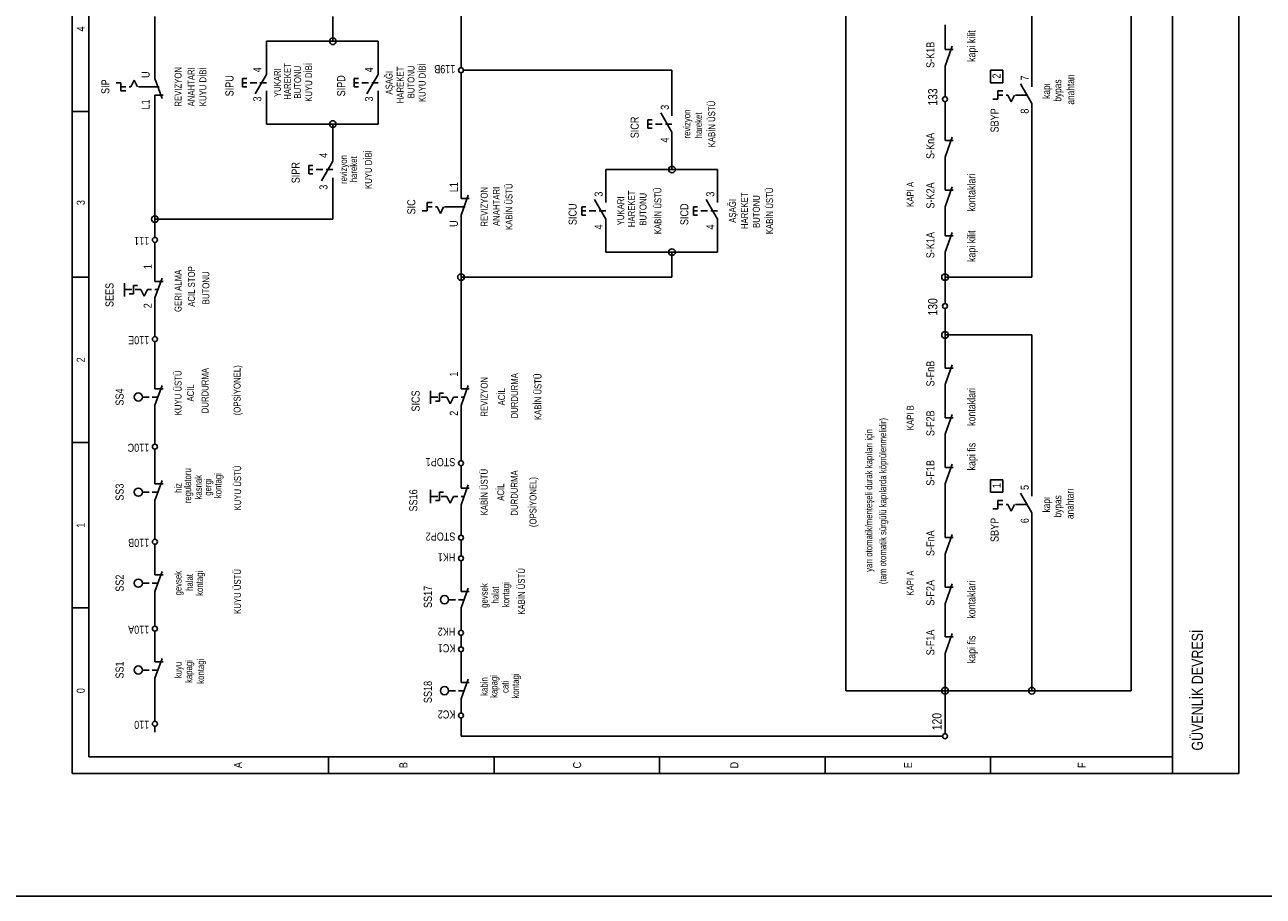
# Model space of a CAD drawing. Header units: centimetres. Extents: x 0 to 15545, y -30 to 2970.
# Tile 21 of 31: x 13427 to 14135, y 0 to 498. Entities that reach past the tile are written whole.
import ezdxf
from ezdxf.enums import TextEntityAlignment as Align

# ---------------------------------------------------------------- set-up
doc = ezdxf.new("R2010")
doc.units = ezdxf.units.CM
for name, color, linetype in [('ASN-CERCEVE', 7, 'CONTINUOUS'), ('ASN-ELEKTRIK', 3, 'CONTINUOUS'), ('ASN-ELEKTRIK-YAZI', 4, 'CONTINUOUS')]:
    doc.layers.add(name, color=color, linetype=linetype)
doc.styles.get("Standard").update_dxf_attribs({"font": 'arial.ttf', "width": 0.8})

msp = doc.modelspace()

# ---------------------------------------------------------------- linework, layer by layer
at = {"layer": 'ASN-CERCEVE'}
for points in [[(0, 0), (15545, 0), (15545, 2970), (0, 2970)], [(100, 0), (15520, 0), (15520, 2970), (100, 2970)]]:
    msp.add_lwpolyline(points, close=True, dxfattribs=at)
at = {"layer": 'ASN-ELEKTRIK'}
for p, q in [((13454.2, 70.2), (13454.2, 1015.95)), ((13463.66, 79.66), (13463.66, 1015.95)), ((14083.12, 70.2), (14083.12, 1015.95)), ((14120.95, 1015.95), (14120.95, 70.2)), ((14059.48, 117.49), (14059.48, 564.36)), ((14002.74, 467.42), (14002.74, 554.9)), ((13676.45, 528.89), (13676.45, 476.87)), ((13896.34, 117.49), (13896.34, 528.89)), ((13501.49, 472.14), (13501.49, 502.88)), ((13603.15, 488.69), (13603.15, 502.88)), ((13953.08, 498.15), (13953.08, 488.69)), ((13565.32, 474.51), (13565.32, 488.69)), ((13603.15, 488.69), (13565.32, 488.69)), ((13629.16, 488.69), (13603.15, 488.69)), ((13629.16, 488.69), (13629.16, 474.51)), ((13953.08, 483.97), (13953.08, 488.69)), ((13953.08, 474.51), (13957.21, 485.86)), ((13953.08, 483.97), (13957.81, 483.97)), ((13565.32, 469.78), (13565.32, 474.51)), ((13629.16, 469.78), (13629.16, 474.51)), ((13676.45, 473.56), (13676.45, 476.87)), ((13953.08, 474.51), (13953.08, 469.78)), ((13501.49, 467.42), (13501.49, 472.14)), ((13501.49, 467.42), (13505.62, 456.07)), ((13551.61, 467.42), (13553.97, 467.42)), ((13551.61, 462.69), (13551.61, 467.42)), ((13565.32, 469.78), (13558.86, 458.59)), ((13615.45, 467.42), (13617.81, 467.42)), ((13615.45, 462.69), (13615.45, 467.42)), ((13629.16, 469.78), (13622.7, 458.59)), ((13676.45, 467.42), (13676.45, 470.73)), ((13676.45, 403.58), (13676.45, 467.42)), ((13681.18, 472.14), (13677.87, 472.14)), ((13681.18, 472.14), (13797.03, 472.14)), ((13797.03, 472.14), (13797.03, 450.86)), ((13953.08, 460.32), (13953.08, 469.78)), ((13979.09, 465.05), (13979.09, 472.14)), ((13979.09, 472.14), (13986.18, 472.14)), ((13986.18, 472.14), (13986.18, 465.05)), ((14002.74, 462.69), (14002.74, 467.42)), ((13479.26, 465.05), (13482.1, 465.05)), ((13482.1, 460.32), (13482.1, 465.05)), ((13482.1, 462.69), (13484.93, 462.69)), ((13482.1, 460.32), (13484.93, 460.32)), ((13486.83, 462.69), (13487.77, 462.69)), ((13489.66, 466.47), (13487.77, 462.69)), ((13491.56, 462.69), (13489.66, 466.47)), ((13503.85, 462.69), (13492.03, 462.69)), ((13551.61, 465.05), (13553.97, 465.05)), ((13551.61, 462.69), (13553.97, 462.69)), ((13555.87, 465.05), (13559.65, 465.05)), ((13561.54, 465.05), (13565.32, 465.05)), ((13565.32, 460.32), (13565.32, 455.59)), ((13615.45, 465.05), (13617.81, 465.05)), ((13615.45, 462.69), (13617.81, 462.69)), ((13619.7, 465.05), (13623.49, 465.05)), ((13625.38, 465.05), (13629.16, 465.05)), ((13629.16, 460.32), (13629.16, 455.59)), ((13953.08, 457.01), (13953.08, 460.32)), ((13986.18, 465.05), (13979.09, 465.05)), ((13983.35, 460.32), (13986.18, 460.32)), ((13983.35, 460.32), (13983.35, 455.59)), ((14002.74, 453.23), (13996.28, 464.42)), ((13501.49, 457.96), (13501.49, 453.23)), ((13501.49, 457.96), (13506.21, 457.96)), ((13501.49, 387.03), (13501.49, 453.23)), ((13565.32, 455.59), (13565.32, 441.41)), ((13629.16, 441.41), (13629.16, 455.59)), ((13953.08, 450.86), (13953.08, 454.17)), ((13980.51, 455.59), (13983.35, 455.59)), ((13983.35, 457.96), (13986.18, 457.96)), ((13988.08, 457.96), (13989.02, 457.96)), ((13990.91, 454.17), (13989.02, 457.96)), ((13992.8, 457.96), (13990.91, 454.17)), ((14000.37, 457.96), (13993.28, 457.96)), ((14002.74, 453.23), (14002.74, 448.5)), ((13463.66, 448.5), (13454.2, 448.5)), ((13797.03, 436.68), (13790.57, 447.87)), ((13797.03, 446.14), (13797.03, 450.86)), ((13953.08, 436.68), (13953.08, 450.86)), ((14002.74, 353.92), (14002.74, 448.5)), ((13603.15, 441.41), (13565.32, 441.41)), ((13603.15, 441.41), (13603.15, 424.86)), ((13629.16, 441.41), (13603.15, 441.41)), ((13783.32, 443.77), (13785.68, 443.77)), ((13783.32, 443.77), (13783.32, 439.04)), ((13783.32, 441.41), (13785.68, 441.41)), ((13783.32, 439.04), (13785.68, 439.04)), ((13787.58, 441.41), (13791.36, 441.41)), ((13793.25, 441.41), (13797.03, 441.41)), ((13797.03, 436.68), (13797.03, 431.95)), ((13797.03, 415.4), (13797.03, 431.95)), ((13953.08, 431.95), (13953.08, 436.68)), ((13953.08, 422.49), (13957.21, 433.84)), ((13953.08, 431.95), (13957.81, 431.95)), ((13603.15, 420.13), (13603.15, 424.86)), ((13589.44, 417.76), (13591.81, 417.76)), ((13589.44, 413.03), (13589.44, 417.76)), ((13603.15, 420.13), (13596.69, 408.94)), ((13953.08, 422.49), (13953.08, 417.76)), ((13953.08, 408.31), (13953.08, 417.76)), ((13589.44, 415.4), (13591.81, 415.4)), ((13589.44, 413.03), (13591.81, 413.03)), ((13593.7, 415.4), (13597.48, 415.4)), ((13599.37, 415.4), (13603.15, 415.4)), ((13603.15, 410.67), (13603.15, 405.94)), ((13759.2, 401.21), (13759.2, 415.4)), ((13797.03, 415.4), (13759.2, 415.4)), ((13823.04, 415.4), (13797.03, 415.4)), ((13823.04, 415.4), (13823.04, 401.21)), ((13603.15, 387.03), (13603.15, 405.94)), ((13676.45, 398.85), (13676.45, 403.58)), ((13953.08, 403.58), (13953.08, 408.31)), ((13953.08, 394.12), (13957.21, 405.47)), ((13953.08, 403.58), (13957.81, 403.58)), ((13657.06, 396.48), (13659.9, 396.48)), ((13657.06, 396.48), (13657.06, 391.76)), ((13676.45, 389.39), (13680.58, 400.74)), ((13676.45, 398.85), (13681.18, 398.85)), ((13759.2, 387.03), (13752.74, 398.21)), ((13759.2, 396.48), (13759.2, 401.21)), ((13823.04, 387.03), (13816.58, 398.21)), ((13823.04, 396.48), (13823.04, 401.21)), ((13654.22, 391.76), (13657.06, 391.76)), ((13657.06, 394.12), (13659.9, 394.12)), ((13661.79, 394.12), (13662.74, 394.12)), ((13664.63, 390.34), (13662.74, 394.12)), ((13666.52, 394.12), (13664.63, 390.34)), ((13678.81, 394.12), (13666.99, 394.12)), ((13676.45, 389.39), (13676.45, 384.66)), ((13745.49, 394.12), (13747.85, 394.12)), ((13745.49, 394.12), (13745.49, 389.39)), ((13745.49, 391.76), (13747.85, 391.76)), ((13745.49, 389.39), (13747.85, 389.39)), ((13749.75, 391.76), (13753.53, 391.76)), ((13755.42, 391.76), (13759.2, 391.76)), ((13809.33, 394.12), (13811.69, 394.12)), ((13809.33, 394.12), (13809.33, 389.39)), ((13809.33, 391.76), (13811.69, 391.76)), ((13809.33, 389.39), (13811.69, 389.39)), ((13813.58, 391.76), (13817.37, 391.76)), ((13819.26, 391.76), (13823.04, 391.76)), ((13953.08, 394.12), (13953.08, 389.39)), ((13953.08, 382.3), (13953.08, 389.39)), ((13501.49, 387.03), (13603.15, 387.03)), ((13501.49, 379.93), (13501.49, 387.03)), ((13501.49, 379.93), (13501.49, 387.03)), ((13676.45, 353.92), (13676.45, 384.66)), ((13759.2, 387.03), (13759.2, 382.3)), ((13759.2, 382.3), (13759.2, 368.11)), ((13823.04, 387.03), (13823.04, 382.3)), ((13823.04, 368.11), (13823.04, 382.3)), ((13953.08, 377.57), (13953.08, 382.3)), ((13501.49, 376.62), (13501.49, 379.93)), ((13501.49, 377.57), (13501.49, 379.93)), ((13953.08, 368.11), (13957.21, 379.46)), ((13953.08, 377.57), (13957.81, 377.57)), ((13501.49, 370.48), (13501.49, 373.79)), ((13501.49, 356.19), (13501.49, 370.48)), ((13797.03, 368.11), (13759.2, 368.11)), ((13797.03, 368.11), (13797.03, 353.92)), ((13823.04, 368.11), (13797.03, 368.11)), ((13953.08, 368.11), (13953.08, 363.38)), ((13953.08, 353.92), (13953.08, 363.38)), ((13501.49, 351.47), (13501.49, 356.19)), ((13463.66, 353.92), (13454.2, 353.92)), ((13484.07, 342.87), (13484.07, 350.44)), ((13489.19, 349.1), (13491.56, 349.1)), ((13489.19, 349.1), (13489.19, 344.37)), ((13501.49, 342.01), (13505.62, 353.36)), ((13501.49, 351.47), (13506.21, 351.47)), ((13797.03, 353.92), (13676.45, 353.92)), ((13676.45, 353.92), (13676.45, 294.72)), ((14002.74, 353.92), (13953.08, 353.92)), ((13953.08, 342.1), (13953.08, 353.92)), ((13484.08, 346.74), (13488.24, 346.74)), ((13486.83, 344.37), (13489.19, 344.37)), ((13490.14, 346.74), (13493.45, 346.74)), ((13495.34, 342.95), (13493.45, 346.74)), ((13497.23, 346.74), (13495.34, 342.95)), ((13497.23, 346.74), (13499.59, 346.74)), ((13501.49, 346.74), (13503.19, 346.74)), ((13501.49, 342.01), (13501.49, 337.28)), ((13953.08, 338.79), (13953.08, 342.1)), ((13501.49, 323.19), (13501.49, 337.28)), ((13953.08, 332.65), (13953.08, 335.96)), ((13953.08, 320.82), (13953.08, 332.65)), ((13501.49, 319.88), (13501.49, 323.19)), ((14002.74, 320.82), (13953.08, 320.82)), ((13953.08, 306.64), (13953.08, 320.82)), ((14002.74, 233.34), (14002.74, 320.82)), ((13501.49, 313.73), (13501.49, 317.04)), ((13501.49, 294.82), (13501.49, 313.73)), ((13953.08, 301.91), (13953.08, 306.64)), ((13953.08, 292.45), (13957.21, 303.8)), ((13953.08, 301.91), (13957.81, 301.91)), ((13501.49, 290.09), (13501.49, 294.82)), ((13501.49, 280.63), (13505.62, 291.98)), ((13676.45, 289.99), (13676.45, 294.72)), ((13676.45, 280.53), (13680.58, 291.88)), ((13953.08, 292.45), (13953.08, 287.72)), ((13494.4, 285.36), (13498.29, 285.36)), ((13499.97, 285.36), (13503.21, 285.36)), ((13501.49, 290.09), (13506.21, 290.09)), ((13659.03, 281.4), (13659.03, 288.97)), ((13659.05, 285.26), (13663.21, 285.26)), ((13664.16, 287.63), (13666.52, 287.63)), ((13664.16, 287.63), (13664.16, 282.9)), ((13665.1, 285.26), (13668.41, 285.26)), ((13670.3, 281.48), (13668.41, 285.26)), ((13672.19, 285.26), (13670.3, 281.48)), ((13672.19, 285.26), (13674.56, 285.26)), ((13676.45, 289.99), (13681.18, 289.99)), ((13676.45, 285.26), (13678.15, 285.26)), ((13953.08, 278.26), (13953.08, 287.72)), ((13501.49, 280.63), (13501.49, 275.9)), ((13661.79, 282.9), (13664.16, 282.9)), ((13676.45, 280.53), (13676.45, 275.81)), ((13953.08, 273.54), (13953.08, 278.26)), ((13501.49, 261.71), (13501.49, 275.9)), ((13676.45, 275.81), (13676.45, 252.26)), ((13953.08, 264.08), (13957.21, 275.43)), ((13953.08, 273.54), (13957.81, 273.54)), ((13953.08, 264.08), (13953.08, 259.35)), ((13463.66, 259.35), (13454.2, 259.35)), ((13501.49, 258.4), (13501.49, 261.71)), ((13501.49, 252.26), (13501.49, 255.57)), ((13953.08, 249.89), (13953.08, 259.35)), ((13501.49, 240.43), (13501.49, 252.26)), ((13676.45, 248.95), (13676.45, 252.26)), ((13953.08, 245.16), (13953.08, 249.89)), ((13676.45, 242.8), (13676.45, 246.11)), ((13676.45, 237.98), (13676.45, 242.8)), ((13953.08, 235.71), (13957.21, 247.05)), ((13953.08, 245.16), (13957.81, 245.16)), ((13501.49, 235.71), (13501.49, 240.43)), ((13501.49, 226.25), (13505.62, 237.6)), ((13501.49, 235.71), (13506.21, 235.71)), ((13676.45, 233.25), (13676.45, 237.98)), ((13676.45, 223.79), (13680.58, 235.14)), ((13953.08, 235.71), (13953.08, 230.98)), ((13979.09, 230.98), (13979.09, 238.07)), ((13979.09, 238.07), (13986.18, 238.07)), ((13986.18, 238.07), (13986.18, 230.98)), ((13494.4, 230.98), (13498.29, 230.98)), ((13499.97, 230.98), (13503.21, 230.98)), ((13659.03, 224.65), (13659.03, 232.22)), ((13659.05, 228.52), (13663.21, 228.52)), ((13664.16, 230.88), (13666.52, 230.88)), ((13664.16, 230.88), (13664.16, 226.15)), ((13665.1, 228.52), (13668.41, 228.52)), ((13670.3, 224.73), (13668.41, 228.52)), ((13672.19, 228.52), (13670.3, 224.73)), ((13672.19, 228.52), (13674.56, 228.52)), ((13676.45, 233.25), (13681.18, 233.25)), ((13676.45, 228.52), (13678.15, 228.52)), ((13953.08, 209.7), (13953.08, 230.98)), ((13986.18, 230.98), (13979.09, 230.98)), ((14002.74, 219.15), (13996.28, 230.34)), ((14002.74, 228.61), (14002.74, 233.34)), ((13501.49, 226.25), (13501.49, 221.52)), ((13501.49, 221.52), (13501.49, 207.33)), ((13661.79, 226.15), (13664.16, 226.15)), ((13676.45, 223.79), (13676.45, 219.06)), ((13980.51, 221.52), (13983.35, 221.52)), ((13983.35, 226.25), (13986.18, 226.25)), ((13983.35, 226.25), (13983.35, 221.52)), ((13983.35, 223.88), (13986.18, 223.88)), ((13988.08, 223.88), (13989.02, 223.88)), ((13990.91, 220.1), (13989.02, 223.88)), ((13992.8, 223.88), (13990.91, 220.1)), ((14000.37, 223.88), (13993.28, 223.88)), ((13676.45, 209.7), (13676.45, 219.06)), ((14002.74, 219.15), (14002.74, 214.43)), ((14002.74, 214.43), (14002.74, 117.49)), ((13501.49, 204.02), (13501.49, 207.33)), ((13676.45, 206.39), (13676.45, 209.7)), ((13953.08, 204.97), (13953.08, 209.7)), ((13953.08, 195.51), (13957.21, 206.86)), ((13501.49, 197.88), (13501.49, 201.19)), ((13676.45, 200.24), (13676.45, 203.55)), ((13676.45, 200.24), (13676.45, 197.88)), ((13953.08, 204.97), (13957.81, 204.97)), ((13501.49, 188.42), (13501.49, 197.88)), ((13676.45, 194.57), (13676.45, 197.88)), ((13676.45, 188.42), (13676.45, 191.73)), ((13953.08, 195.51), (13953.08, 190.78)), ((13501.49, 183.69), (13501.49, 188.42)), ((13501.49, 174.23), (13505.62, 185.58)), ((13676.45, 178.96), (13676.45, 188.42)), ((13953.08, 181.32), (13953.08, 190.78)), ((13494.4, 178.96), (13498.29, 178.96)), ((13499.97, 178.96), (13503.21, 178.96)), ((13501.49, 183.69), (13506.21, 183.69)), ((13676.45, 174.23), (13676.45, 178.96)), ((13953.08, 176.6), (13953.08, 181.32)), ((13953.08, 167.14), (13957.21, 178.49)), ((13501.49, 174.23), (13501.49, 169.5)), ((13676.45, 164.77), (13680.58, 176.12)), ((13676.45, 174.23), (13681.18, 174.23)), ((13953.08, 176.6), (13957.81, 176.6)), ((13463.66, 164.77), (13454.2, 164.77)), ((13501.49, 157.68), (13501.49, 169.5)), ((13669.36, 169.5), (13673.25, 169.5)), ((13674.94, 169.5), (13678.17, 169.5)), ((13676.45, 164.77), (13676.45, 160.05)), ((13953.08, 167.14), (13953.08, 162.41)), ((13501.49, 154.37), (13501.49, 157.68)), ((13676.45, 160.05), (13676.45, 155.32)), ((13953.08, 152.95), (13953.08, 162.41)), ((13501.49, 148.22), (13501.49, 151.53)), ((13676.45, 152.01), (13676.45, 155.32)), ((13676.45, 145.86), (13676.45, 149.17)), ((13953.08, 148.22), (13953.08, 152.95)), ((13953.08, 138.77), (13957.21, 150.11)), ((13501.49, 138.77), (13501.49, 148.22)), ((13676.45, 142.55), (13676.45, 145.86)), ((13953.08, 148.22), (13957.81, 148.22)), ((13501.49, 134.04), (13501.49, 138.77)), ((13501.49, 124.58), (13505.62, 135.93)), ((13676.45, 136.4), (13676.45, 139.71)), ((13676.45, 126.94), (13676.45, 136.4)), ((13953.08, 138.77), (13953.08, 134.04)), ((13494.4, 129.31), (13498.29, 129.31)), ((13499.97, 129.31), (13503.21, 129.31)), ((13501.49, 134.04), (13506.21, 134.04)), ((13953.08, 117.49), (13953.08, 134.04)), ((13501.49, 124.58), (13501.49, 119.85)), ((13676.45, 122.22), (13676.45, 126.94)), ((13676.45, 112.76), (13680.58, 124.11)), ((13676.45, 122.22), (13681.18, 122.22)), ((13501.49, 103.3), (13501.49, 119.85)), ((13669.36, 117.49), (13673.25, 117.49)), ((13674.94, 117.49), (13678.17, 117.49)), ((13896.34, 117.49), (13953.08, 117.49)), ((13953.08, 96.21), (13953.08, 117.49)), ((14002.74, 117.49), (13953.08, 117.49)), ((14059.48, 117.49), (14002.74, 117.49)), ((13676.45, 112.76), (13676.45, 108.03)), ((13676.45, 104.72), (13676.45, 108.03)), ((13501.49, 99.99), (13501.49, 103.3)), ((13676.45, 98.57), (13676.45, 101.88)), ((13501.49, 93.84), (13501.49, 97.15)), ((13676.45, 98.57), (13676.45, 91.48)), ((13953.08, 92.9), (13953.08, 96.21)), ((13948.35, 91.48), (13676.45, 91.48)), ((13948.35, 91.48), (13951.66, 91.48)), ((13463.66, 79.66), (14083.12, 79.66)), ((13600.79, 79.66), (13600.79, 70.2)), ((13695.37, 79.66), (13695.37, 70.2)), ((13789.94, 79.66), (13789.94, 70.2)), ((13884.52, 70.2), (13884.52, 79.66)), ((13979.09, 70.2), (13979.09, 79.66)), ((14120.95, 70.2), (13454.2, 70.2))]:
    msp.add_line(p, q, dxfattribs=at)
for centre, radius in [((13603.15, 488.69), 1.89), ((13676.45, 472.14), 1.42), ((13953.08, 455.59), 1.42), ((13603.15, 441.41), 1.89), ((13797.03, 415.4), 1.89), ((13501.49, 387.03), 1.89), ((13501.49, 375.2), 1.42), ((13797.03, 368.11), 1.89), ((13676.45, 353.92), 1.89), ((13953.08, 353.92), 1.89), ((13953.08, 337.37), 1.42), ((13501.49, 318.46), 1.42), ((13953.08, 320.82), 1.89), ((13492.03, 285.36), 2.36), ((13501.49, 256.99), 1.42), ((13676.45, 247.53), 1.42), ((13492.03, 230.98), 2.36), ((13676.45, 204.97), 1.42), ((13501.49, 202.6), 1.42), ((13676.45, 193.15), 1.42), ((13492.03, 178.96), 2.36), ((13666.99, 169.5), 2.36), ((13501.49, 152.95), 1.42), ((13676.45, 150.59), 1.42), ((13676.45, 141.13), 1.42), ((13492.03, 129.31), 2.36), ((13666.99, 117.49), 2.36), ((13953.08, 117.49), 1.89), ((14002.74, 117.49), 1.89), ((13501.49, 98.57), 1.42), ((13676.45, 103.3), 1.42), ((13953.08, 91.48), 1.42)]:
    msp.add_circle(centre, radius, dxfattribs=at)

# ---------------------------------------------------------------- texts
at = {"layer": 'ASN-ELEKTRIK-YAZI', "width": 0.8}
for s, height, p in [('4', 4.63, (13461.39, 495.79)), ('KUYU DİBİ', 3.972, (13530.89, 462.69)), ('HAREKET', 3.972, (13579.26, 465.76)), ('KUYU DİBİ', 3.972, (13591.36, 465.22)), ('KUYU DİBİ', 3.972, (13656.21, 465.05)), ('REVIZYON', 3.972, (13516.7, 462.69)), ('ANAHTARI', 3.972, (13524.17, 462.71)), ('YUKARI', 3.972, (13573.46, 465.05)), ('BUTONU', 3.972, (13585.04, 465.35)), ('AŞAĞI', 3.972, (13637.3, 465.05)), ('HAREKET', 3.972, (13643.68, 463.75)), ('BUTONU', 3.972, (13649.84, 465.45)), ('2', 4.63, (13984.86, 468.83)), ('anahtarı', 4.256, (14026.93, 461.25)), ('kapı', 4.256, (14013.14, 460.32)), ('bypas', 4.256, (14019.56, 460.54)), ('KABİN ÜSTÜ', 3.972, (13821.72, 441.41)), ('revizyon', 3.972, (13807.53, 441.41)), ('hareket', 3.972, (13814.16, 440.63)), ('KUYU DİBİ', 3.972, (13625.47, 415.4)), ('revizyon', 3.972, (13611.29, 415.4)), ('hareket', 3.972, (13617.03, 415.54)), ('REVIZYON', 3.972, (13691.68, 394.12)), ('ANAHTARI', 3.972, (13698.63, 394.33)), ('KABİN ÜSTÜ', 3.972, (13705.86, 394.12)), ('KABİN ÜSTÜ', 3.972, (13790.98, 391.76)), ('KABİN ÜSTÜ', 3.972, (13854.82, 391.76)), ('KAPI A', 3.972, (13935.21, 401.21)), ('3', 4.63, (13461.39, 396.48)), ('YUKARI', 3.972, (13769.7, 391.76)), ('HAREKET', 3.972, (13775.9, 392.93)), ('BUTONU', 3.972, (13782.46, 392.69)), ('AŞAĞI', 3.972, (13833.54, 391.76)), ('HAREKET', 3.972, (13840.42, 391.83)), ('BUTONU', 3.972, (13847.22, 391.36)), ('130', 5.296, (13948.73, 336.9)), ('2', 4.63, (13461.39, 306.64)), ('KUYU ÜSTÜ', 3.972, (13516.7, 287.72)), ('DURDURMA', 3.972, (13532.13, 289.02)), ('DURDURMA', 3.972, (13709.01, 286.08)), ('KABİN ÜSTÜ', 3.972, (13722.41, 285.48)), ('ACİL', 3.972, (13523.8, 287.72)), ('REVIZYON', 3.972, (13691.67, 285.48)), ('ACİL', 3.972, (13701.6, 285.48)), ('SS4', 4.634, (13483.61, 285.36)), ('(tam otomatik sürgülü kapılarda köprülenmelidir)', 3.9722, (13919.49, 225.89)), ('KAPI B', 3.972, (13935.21, 273.54)), ('yarı otomatik/menteşeli durak kapıları için', 3.9722, (13911.56, 226.25)), ('regulatoru', 3.972, (13522.2, 234.64)), ('kasnak', 3.972, (13528.3, 233.84)), ('kontagi', 3.972, (13539.53, 234.7)), ('KUYU ÜSTÜ', 3.972, (13550.76, 233.34)), ('KABİN ÜSTÜ', 3.972, (13691.68, 230.98)), ('DURDURMA', 3.972, (13708.89, 230.51)), ('SS3', 4.634, (13483.61, 230.98)), ('hiz', 3.972, (13516.71, 233.34)), ('gergi', 3.972, (13533.7, 233.86)), ('ACİL', 3.972, (13701.14, 230.98)), ('1', 4.63, (13984.86, 234.76)), ('anahtarı', 4.256, (14026.6, 224.31)), ('SS16', 4.634, (13651.48, 226.25)), ('kapı', 4.256, (14013.14, 223.88)), ('bypas', 4.256, (14019.61, 222.85)), ('1', 4.63, (13461.39, 212.06)), ('gevsek', 3.972, (13516.71, 178.96)), ('halat', 3.972, (13523.2, 179.36)), ('kontagi', 3.972, (13528.95, 178.87)), ('KUYU ÜSTÜ', 3.972, (13550.64, 174.22)), ('KABİN ÜSTÜ', 3.972, (13712.96, 174.23)), ('KAPI A', 3.972, (13935.21, 178.96)), ('SS2', 4.634, (13483.61, 178.96)), ('gevsek', 3.972, (13691.68, 171.87)), ('halat', 3.972, (13698.03, 172.19)), ('kontagi', 3.972, (13704.04, 172.34)), ('kapagi', 3.972, (13522.79, 128.43)), ('kontagi', 3.972, (13529.58, 128.63)), ('SS1', 4.634, (13483.61, 129.31)), ('kuyu', 3.972, (13516.71, 129.31)), ('kontagi', 3.972, (13709.54, 120.17)), ('kabin', 3.972, (13691.68, 119.85)), ('kapagi', 3.972, (13697.29, 119.88)), ('cati', 3.972, (13703.62, 119.65)), ('0', 4.63, (13461.39, 117.49)), ('A', 4.63, (13551.23, 74.93)), ('B', 4.63, (13645.81, 74.93)), ('C', 4.63, (13745.11, 74.93)), ('D', 4.63, (13834.96, 74.93)), ('E', 4.63, (13934.26, 74.93)), ('F', 4.63, (14033.57, 74.93))]:
    msp.add_text(s, height=height, rotation=90, dxfattribs=at).set_placement(p, align=Align.CENTER)
for s, height, rotation, p in [('kapi kilit', 4.54, 90, (13970.48, 476.93)), ('S-K1B', 4.634, 90, (13947.03, 473.47)), ('119B', 4.634, 180, (13673.23, 475.08)), ('7', 4.63, 90, (14000.94, 466.28)), ('133', 5.296, 90, (13948.73, 451.91)), ('L1', 4.634, 90, (13498.46, 449.73)), ('3', 4.63, 90, (13562.3, 454.27)), ('3', 4.63, 90, (13626.14, 454.27)), ('3', 4.63, 90, (13795.24, 449.54)), ('S-KnA', 4.634, 90, (13947.03, 421.45)), ('4', 4.63, 90, (13600.13, 422.11)), ('kontaklari', 4.54, 90, (13970.48, 391.3)), ('L1', 4.634, 90, (13674.65, 402.44)), ('S-K2A', 4.634, 90, (13947.03, 393.08)), ('3', 4.63, 90, (13757.41, 399.89)), ('3', 4.63, 90, (13821.25, 399.89)), ('kapi kilit', 4.54, 90, (13970.48, 362.53)), ('111', 4.634, 180, (13498.27, 376.91)), ('S-K1A', 4.634, 90, (13947.03, 364.71)), ('1', 4.63, 90, (13499.69, 358.46)), ('GERI ALMA', 3.972, 90, (13516.71, 333.97)), ('ACIL STOP', 3.972, 90, (13524.32, 336.94)), ('BUTONU', 3.972, 90, (13532.59, 338.38)), ('110E', 4.634, 180, (13498.27, 320.16)), ('S-FnB', 4.634, 90, (13947.03, 291.41)), ('(OPSİYONEL)', 3.9722, 90, (13550.46, 274.91)), ('1', 4.63, 90, (13674.65, 296.99)), ('kontaklari', 4.54, 90, (13970.48, 268.84)), ('S-F2B', 4.634, 90, (13947.03, 263.04)), ('110C', 4.634, 180, (13498.27, 258.69)), ('kapi fis', 4.54, 90, (13970.48, 243.38)), ('STOP1', 4.634, 180, (13673.23, 250.46)), ('S-F1B', 4.634, 90, (13947.03, 234.67)), ('(OPSİYONEL)', 3.9722, 90, (13719.58, 211.02)), ('5', 4.63, 90, (14000.94, 232.21)), ('STOP2', 4.634, 180, (13673.23, 207.9)), ('S-FnA', 4.634, 90, (13947.03, 194.47)), ('110B', 4.634, 180, (13498.27, 204.31)), ('HK1', 4.634, 180, (13673.23, 196.08)), ('S-F2A', 4.634, 90, (13947.03, 166.1)), ('kontaklari', 4.54, 90, (13970.48, 158.64)), ('110A', 4.634, 180, (13498.27, 154.65)), ('HK2', 4.634, 180, (13673.23, 153.52)), ('S-F1A', 4.634, 90, (13947.03, 137.73)), ('kapi fis', 4.54, 90, (13970.48, 133.19)), ('GÜVENLİK DEVRESİ', 6.3687, 90, (14100.5, 83.24)), ('KC1', 4.634, 180, (13673.23, 144.06)), ('KC2', 4.634, 180, (13673.23, 106.23)), ('110', 4.634, 180, (13498.27, 100.27)), ('120', 5.296, 90, (13951.1, 94.88))]:
    msp.add_text(s, height=height, rotation=rotation, dxfattribs=at).set_placement(p)
for s, height, p in [('U', 4.63, (13498.46, 471.48)), ('SIPU', 4.634, (13546.41, 469.31)), ('4', 4.63, (13562.3, 473.85)), ('SIPD', 4.634, (13610.25, 469.31)), ('4', 4.63, (13626.14, 473.85)), ('SIP', 4.634, (13475.48, 466.94)), ('SBYP', 4.634, (13983.73, 450.39)), ('8', 4.63, (14000.94, 450.2)), ('SICR', 4.634, (13778.02, 445.66)), ('4', 4.63, (13795.24, 433.65)), ('SIPR', 4.634, (13584.24, 419.65)), ('3', 4.63, (13600.13, 406.7)), ('SIC', 4.634, (13650.35, 398.38)), ('SICU', 4.634, (13742.56, 396.01)), ('SICD', 4.634, (13806.4, 396.01)), ('U', 4.63, (13674.65, 386.36)), ('4', 4.63, (13757.41, 384)), ('4', 4.63, (13821.25, 384)), ('SEES', 4.634, (13477.84, 350.61)), ('2', 4.63, (13499.69, 338.98)), ('SICS', 4.634, (13652.81, 289.14)), ('2', 4.63, (13674.65, 277.51)), ('SBYP', 4.634, (13983.73, 216.32)), ('6', 4.63, (14000.94, 216.13)), ('SS17', 4.634, (13659.8, 177.45)), ('SS18', 4.634, (13659.8, 123.07))]:
    msp.add_text(s, height=height, rotation=90, dxfattribs=at).set_placement(p, align=Align.RIGHT)

doc.saveas('drawing.dxf')
